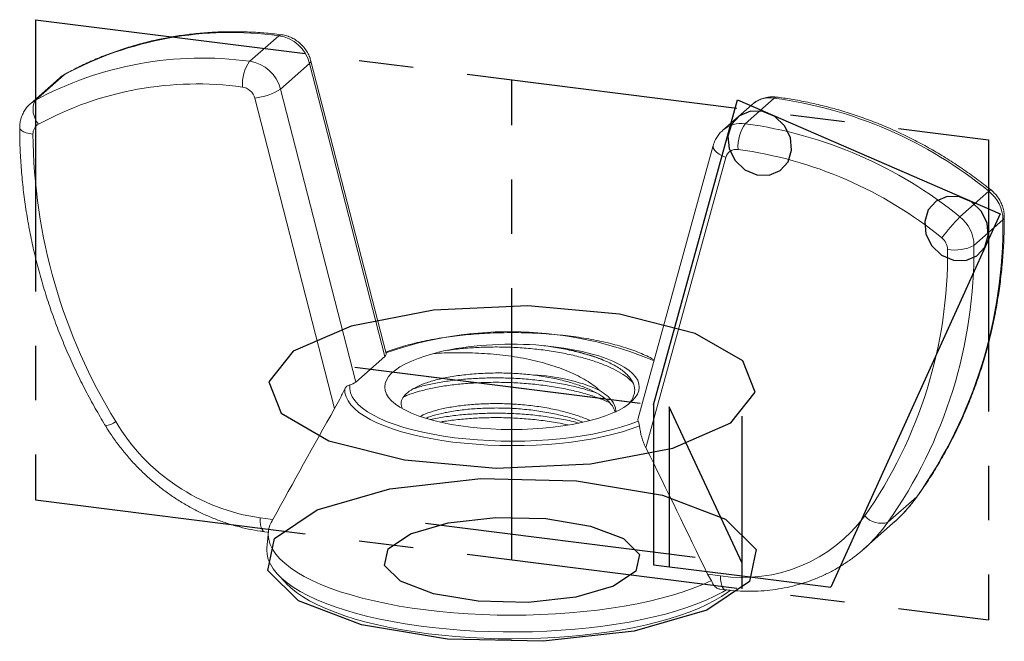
# Model space of a CAD drawing. Header units: millimetres. Extents: x -23 to 23, y -3.8 to 25.2.
import ezdxf

# ---------------------------------------------------------------- set-up
doc = ezdxf.new("R2010")
doc.units = ezdxf.units.MM
doc.linetypes.add('CENTERX2', pattern=[20.32, 12.7, -2.54, 2.54, -2.54])

msp = doc.modelspace()

# ---------------------------------------------------------------- linework, layer by layer
at = {"color": 7, "linetype": 'CENTERX2'}
for p, q in [((-22.263, 25.244), (22.263, 19.634)), ((-22.263, 25.244), (-22.263, 2.805)), ((0, 0), (0, 22.439)), ((22.263, 19.634), (22.263, -2.805)), ((-7.35, 9.004), (7.35, 7.152)), ((-6.615, 8.911), (6.615, 7.245)), ((0, 0), (0, 8.078)), ((7.35, 7.152), (7.35, -0.32)), ((10.757, -0.144), (7.35, 7.152)), ((10.757, -1.355), (10.757, 6.723)), ((-22.263, 2.805), (22.263, -2.805)), ((-4.036, 1.72), (10.757, -0.144))]:
    msp.add_line(p, q, dxfattribs=at)
at = {"color": 7, "linetype": 'Continuous', "lineweight": 15}
for p, q in [((-12.257, 23.3), (-10.902, 24.495)), ((-10.814, 22.002), (-9.458, 23.197)), ((-9.458, 23.197), (-5.937, 9.509)), ((-5.881, 9.645), (-9.396, 23.311)), ((-22.282, 21.474), (-20.927, 22.669)), ((-21.148, 22.513), (-22.503, 21.318)), ((-7.293, 8.314), (-10.814, 22.002)), ((-12.018, 21.579), (-8.287, 7.075)), ((11.2, 21.27), (9.845, 20.074)), ((10.902, 20.382), (12.257, 21.578)), ((9.4, 19.359), (5.881, 6.566)), ((9.985, 18.806), (6.255, 5.242)), ((20.927, 16.03), (22.282, 17.225)), ((21.585, 14.699), (22.941, 15.894)), ((-7.293, 8.314), (-5.937, 9.509)), ((17.565, 1.76), (18.92, 2.955)), ((-11.171, 1.892), (-11.774, 1.968)), ((16.43, 0.504), (17.785, 1.699)), ((-11.555, 1.316), (-11.385, 1.295)), ((-11.382, 1.329), (-11.453, 0.571)), ((-10.942, -0.68), (-10.557, -1.093)), ((9.138, -0.666), (9.741, -0.742)), ((9.692, -1.361), (9.96, -1.394))]:
    msp.add_line(p, q, dxfattribs=at)
at = {"color": 8, "linetype": 'Continuous', "lineweight": 15}
for p, q in [((-20.89, 22.695), (-20.927, 22.669)), ((18.952, 2.99), (18.92, 2.955))]:
    msp.add_line(p, q, dxfattribs=at)
at = {"color": 7, "linetype": 'Continuous'}
for p, q in [((6.615, 7.245), (10.536, 21.502)), ((10.536, 21.502), (22.802, 16.176)), ((22.802, 16.176), (14.9, -1.271)), ((6.615, 7.245), (6.615, -0.228)), ((6.615, -0.228), (10.757, -0.749)), ((10.757, -0.749), (14.9, -1.271))]:
    msp.add_line(p, q, dxfattribs=at)
at = {"color": 8, "linetype": 'Continuous', "lineweight": 15, "flags": 128}
for points in [[(-10.782, 24.543), (-10.835, 24.536), (-10.902, 24.495)], [(-9.396, 23.311), (-9.395, 23.302), (-9.409, 23.253), (-9.458, 23.197)], [(-21.148, 22.513), (-21.071, 22.575), (-20.927, 22.669)], [(12.377, 21.625), (12.323, 21.619), (12.257, 21.578)], [(-22.282, 21.474), (-22.427, 21.38), (-22.506, 21.315)], [(-23.002, 20.195), (-23.002, 20.186), (-22.978, 20.123), (-22.918, 20.064), (-22.824, 20.01), (-22.7, 19.963), (-22.551, 19.924), (-22.383, 19.897)], [(9.4, 19.359), (9.395, 19.308), (9.416, 19.224), (9.472, 19.136), (9.561, 19.047), (9.68, 18.96), (9.823, 18.879), (9.985, 18.806)], [(22.382, 17.286), (22.373, 17.288), (22.338, 17.271), (22.282, 17.225)], [(23.002, 16.007), (22.989, 15.954), (22.941, 15.894)], [(-11.555, 1.316), (-11.565, 1.318), (-11.623, 1.35), (-11.674, 1.417), (-11.717, 1.517), (-11.748, 1.645), (-11.767, 1.798), (-11.774, 1.968)], [(9.96, -1.394), (9.95, -1.393), (9.891, -1.361), (9.84, -1.294), (9.798, -1.194), (9.767, -1.065), (9.747, -0.913), (9.741, -0.742)]]:
    msp.add_lwpolyline(points, dxfattribs=at)
at = {"color": 7, "linetype": 'CENTERX2', "flags": 128}
for points in [[(13.008, 19.734), (12.732, 20.287), (12.281, 20.715), (11.722, 20.955), (11.142, 20.969), (10.629, 20.756), (10.26, 20.347), (10.092, 19.806), (10.15, 19.214), (10.426, 18.662), (10.878, 18.233), (11.436, 17.993), (12.016, 17.979), (12.53, 18.192), (12.898, 18.601), (13.066, 19.142), (13.008, 19.734)], [(22.198, 15.745), (21.922, 16.297), (21.47, 16.726), (20.912, 16.966), (20.332, 16.98), (19.818, 16.766), (19.45, 16.358), (19.282, 15.816), (19.34, 15.224), (19.616, 14.672), (20.067, 14.243), (20.626, 14.004), (21.206, 13.989), (21.719, 14.203), (22.088, 14.611), (22.256, 15.153), (22.198, 15.745)]]:
    msp.add_lwpolyline(points, dxfattribs=at)
at = {"color": 7, "linetype": 'Continuous', "flags": 128}
for points in [[(-11.364, 8.323), (-10.78, 6.855), (-8.556, 5.573), (-5.029, 4.672), (-0.736, 4.29), (3.669, 4.485), (7.515, 5.226), (10.217, 6.402), (11.364, 7.833), (10.78, 9.301), (8.556, 10.583), (5.029, 11.484), (0.736, 11.866), (-3.669, 11.671), (-7.515, 10.93), (-10.217, 9.754), (-11.364, 8.323)], [(9.098, -2.344), (5.714, -3.327), (1.46, -3.802), (-3.016, -3.699), (-7.033, -3.033), (-9.98, -1.905), (-11.407, -0.487), (-11.097, 1.005), (-9.098, 2.344), (-5.714, 3.327), (-1.46, 3.802), (3.016, 3.699), (7.033, 3.033), (9.98, 1.905), (11.407, 0.487), (11.097, -1.005), (9.098, -2.344)], [(4.747, -1.223), (2.981, -1.736), (0.762, -1.984), (-1.574, -1.93), (-3.67, -1.582), (-5.207, -0.994), (-5.951, -0.254), (-5.79, 0.525), (-4.747, 1.223), (-2.981, 1.736), (-0.762, 1.984), (1.574, 1.93), (3.67, 1.582), (5.207, 0.994), (5.951, 0.254), (5.79, -0.525), (4.747, -1.223)]]:
    msp.add_lwpolyline(points, dxfattribs=at)
at = {"color": 7, "linetype": 'Continuous', "lineweight": 15, "flags": 128}
for points in [[(1.961, 9.95), (2.418, 9.89), (2.858, 9.817), (3.278, 9.733), (3.677, 9.637), (4.05, 9.531), (4.396, 9.414), (4.711, 9.289), (4.995, 9.155), (5.244, 9.014), (5.458, 8.867), (5.635, 8.714), (5.773, 8.557), (5.872, 8.397), (5.931, 8.234), (5.949, 8.071), (5.927, 7.907), (5.865, 7.745), (5.762, 7.584), (5.62, 7.428), (5.44, 7.275), (5.223, 7.129), (4.97, 6.988), (4.684, 6.855), (4.365, 6.731), (4.017, 6.615), (3.641, 6.51), (3.241, 6.415), (2.818, 6.332), (2.377, 6.26), (1.919, 6.201), (1.448, 6.155), (0.967, 6.121), (0.479, 6.101), (-0.011, 6.095), (-0.502, 6.102), (-0.989, 6.123), (-1.47, 6.156), (-1.94, 6.203), (-2.398, 6.263), (-2.838, 6.335), (-3.26, 6.419), (-3.659, 6.514), (-4.034, 6.62), (-4.381, 6.736), (-4.698, 6.861), (-4.983, 6.995), (-5.234, 7.135), (-5.449, 7.282), (-5.628, 7.435), (-5.768, 7.592), (-5.868, 7.752), (-5.929, 7.915), (-5.949, 8.078), (-5.929, 8.242), (-5.868, 8.404), (-5.767, 8.564), (-5.627, 8.721), (-5.449, 8.874), (-5.234, 9.021), (-4.982, 9.162), (-4.697, 9.295), (-4.38, 9.42), (-4.033, 9.536), (-3.659, 9.642)], [(5.956, 6.259), (5.575, 6.12), (5.166, 5.991), (4.729, 5.872), (4.268, 5.763), (3.784, 5.666), (3.281, 5.581), (2.76, 5.508), (2.225, 5.448), (1.679, 5.401), (1.124, 5.368), (0.562, 5.347), (-0.002, 5.341), (-0.566, 5.347), (-1.127, 5.368), (-1.682, 5.402), (-2.228, 5.449), (-2.763, 5.509), (-3.283, 5.582), (-3.787, 5.667), (-4.27, 5.764), (-4.732, 5.872), (-5.168, 5.991), (-5.578, 6.121), (-5.958, 6.26), (-6.308, 6.408), (-6.624, 6.563), (-6.906, 6.726), (-7.152, 6.896), (-7.361, 7.07), (-7.531, 7.25), (-7.662, 7.433), (-7.753, 7.618), (-7.804, 7.806), (-7.814, 7.994)], [(-7.582, 8.181), (-7.584, 7.995), (-7.545, 7.81), (-7.466, 7.626), (-7.346, 7.444), (-7.186, 7.266), (-6.988, 7.092), (-6.752, 6.924), (-6.479, 6.761), (-6.171, 6.606), (-5.83, 6.459), (-5.457, 6.321), (-5.055, 6.192), (-4.626, 6.073), (-4.171, 5.965), (-3.694, 5.869), (-3.197, 5.784), (-2.683, 5.712), (-2.154, 5.653), (-1.614, 5.606), (-1.064, 5.574), (-0.509, 5.554), (0.048, 5.549), (0.606, 5.557), (1.16, 5.578), (1.708, 5.614), (2.246, 5.662), (2.773, 5.724), (3.284, 5.798), (3.778, 5.884), (4.251, 5.983), (4.702, 6.093), (5.127, 6.213), (5.524, 6.344), (5.891, 6.484)], [(5.891, 6.484), (5.877, 6.539), (5.881, 6.566)], [(-11.317, 1.632), (-11.373, 1.405), (-11.387, 1.177), (-11.36, 0.95), (-11.293, 0.723), (-11.185, 0.498), (-11.036, 0.276), (-10.848, 0.057), (-10.62, -0.158), (-10.355, -0.368), (-10.052, -0.572), (-9.713, -0.77), (-9.339, -0.96), (-8.931, -1.143), (-8.491, -1.318), (-8.021, -1.483), (-7.521, -1.638), (-6.995, -1.784), (-6.443, -1.918), (-5.869, -2.041), (-5.273, -2.153), (-4.658, -2.252), (-4.026, -2.339), (-3.38, -2.413), (-2.722, -2.474), (-2.053, -2.522), (-1.378, -2.556), (-0.697, -2.577), (-0.014, -2.584), (0.669, -2.578), (1.349, -2.557), (2.025, -2.524), (2.694, -2.476), (3.353, -2.416), (3.999, -2.342), (4.632, -2.256), (5.247, -2.157), (5.844, -2.046), (6.42, -1.923), (6.973, -1.789), (7.5, -1.645), (8, -1.49), (8.472, -1.325), (8.913, -1.151), (9.322, -0.968)], [(-11.453, 0.571), (-11.458, 0.474), (-11.442, 0.248), (-11.385, 0.023), (-11.289, -0.201), (-11.153, -0.423), (-10.977, -0.642), (-10.764, -0.857), (-10.512, -1.067), (-10.223, -1.272), (-9.899, -1.471), (-9.54, -1.663), (-9.147, -1.848), (-8.722, -2.024), (-8.267, -2.192), (-7.782, -2.351), (-7.27, -2.499), (-6.733, -2.638), (-6.172, -2.765), (-5.589, -2.881), (-4.987, -2.986), (-4.367, -3.078), (-3.732, -3.158), (-3.083, -3.226), (-2.424, -3.28), (-1.756, -3.322), (-1.083, -3.35), (-0.405, -3.364), (0.274, -3.366), (0.952, -3.353), (1.627, -3.328), (2.296, -3.289), (2.957, -3.237), (3.608, -3.172), (4.245, -3.095), (4.868, -3.005), (5.474, -2.903), (6.061, -2.789), (6.626, -2.663), (7.169, -2.527), (7.686, -2.38), (8.175, -2.223), (8.637, -2.057), (9.068, -1.882), (9.467, -1.699), (9.832, -1.508), (10.017, -1.402)], [(10.2, -1.421), (10.086, -1.509), (9.795, -1.709), (9.467, -1.903), (9.105, -2.09), (8.71, -2.269), (8.283, -2.441), (7.826, -2.603), (7.34, -2.756), (6.828, -2.898), (6.29, -3.03), (5.73, -3.151), (5.149, -3.261), (4.548, -3.359), (3.932, -3.444), (3.301, -3.517), (2.658, -3.577), (2.005, -3.624), (1.345, -3.658), (0.68, -3.678), (0.012, -3.685), (-0.655, -3.679), (-1.32, -3.659), (-1.981, -3.625), (-2.634, -3.579), (-3.277, -3.519), (-3.909, -3.447), (-4.526, -3.362), (-5.127, -3.265), (-5.709, -3.156), (-6.27, -3.035), (-6.808, -2.903), (-7.322, -2.761), (-7.808, -2.609), (-8.267, -2.447), (-8.695, -2.276), (-9.091, -2.097), (-9.454, -1.91), (-9.783, -1.716), (-10.076, -1.516), (-10.332, -1.311), (-10.551, -1.1), (-10.557, -1.093)]]:
    msp.add_lwpolyline(points, dxfattribs=at)
at = {"color": 7, "linetype": 'Continuous', "lineweight": 15}
for centre, radius, start, end in [((-13.12, 8.241), 16.405, 82.2294, 118.4181), ((-11.158, 22.759), 1.755, 14.4541, 81.6106), ((-14.48, 7.073), 16.378, 82.1993, 118.4482), ((-10.713, 22.216), 1.887, 144.9309, 183.5931), ((-12.513, 21.564), 1.755, 14.4541, 81.6106), ((-14.705, 6.671), 15.571, 82.2127, 118.4348), ((-12.698, 21.403), 0.702, 14.4541, 81.6106), ((-12.325, 24.374), 2.812, 276.2494, 302.4933), ((-21.344, 21.044), 1.032, 155.3557, 221.2826), ((9.581, 1.693), 20.064, 50.7282, 82.337), ((-21.86, 19.909), 0.523, 119.7294, 181.3293), ((12.446, 19.298), 1.887, 144.9309, 183.5931), ((8.214, 0.47), 20.093, 50.7513, 82.3139), ((3.622, 20.115), 26.005, 180.482, 211.6673), ((10.484, 18.67), 0.516, 81.1765, 164.6619), ((8.015, 0.275), 19.076, 50.741, 82.3242), ((21.204, 15.864), 1.737, 1.0005, 51.6392), ((0.841, 15.667), 22.101, 324.8893, 0.589), ((26.264, 10.625), 7.596, 134.6435, 144.4185), ((19.849, 14.668), 1.737, 1.0005, 51.6392), ((19.655, 14.501), 0.695, 1.0005, 51.6392), ((-0.929, 14.294), 21.28, 324.8893, 0.589), ((-0.514, 14.472), 22.101, 324.8893, 0.589), ((20.703, 16.366), 1.887, 259.2261, 297.8883), ((0.002, -6.513), 16.595, 85.1777, 101.1073), ((-6.011, 9.62), 0.133, 303.8255, 11.1753), ((-7.739, 8.905), 0.741, 282.2261, 307.0211), ((0.693, 0.206), 8.44, 66.3727, 87.8968), ((-10.437, 11.269), 9.397, 210.7635, 261.8245), ((10.787, 6.253), 7.073, 261.4977, 323.5882), ((17.251, 2.751), 1.039, 222.0485, 287.5987)]:
    msp.add_arc(centre, radius, start, end, dxfattribs=at)
at = {"color": 8, "linetype": 'Continuous', "lineweight": 15}
for centre, radius, start, end in [((12.067, 20.264), 1.327, 81.763, 130.7398), ((10.713, 19.062), 1.334, 81.8895, 130.3041), ((-0.101, -6.663), 17.33, 67.1277, 109.5176), ((-19.151, 7.327), 1.074, 278.4772, 306.4691), ((12.824, 7.323), 7.5, 311.4194, 324.3786), ((11.468, 6.128), 7.5, 311.4731, 324.3786)]:
    msp.add_arc(centre, radius, start, end, dxfattribs=at)
at = {"color": 7, "linetype": 'Continuous', "lineweight": 15}
for points, knots in [([(-10.782, 24.543), (-10.922, 24.559), (-11.321, 24.607), (-11.981, 24.659), (-12.758, 24.688), (-13.532, 24.682), (-14.301, 24.642), (-15.064, 24.567), (-15.819, 24.459), (-16.564, 24.316), (-17.298, 24.14), (-18.021, 23.931), (-18.73, 23.689), (-19.424, 23.415), (-20.09, 23.114), (-20.575, 22.868), (-20.835, 22.725), (-20.89, 22.695)], [0, 0, 0, 0, 0.0392857, 0.1122446, 0.1851901, 0.2581077, 0.3309955, 0.4038521, 0.4766759, 0.5494662, 0.6222225, 0.6949448, 0.7676335, 0.8402898, 0.9129155, 0.9816582, 1, 1, 1, 1]), ([(-9.396, 23.311), (-9.414, 23.371), (-9.454, 23.507), (-9.549, 23.708), (-9.681, 23.909), (-9.842, 24.09), (-10.028, 24.248), (-10.235, 24.377), (-10.46, 24.473), (-10.645, 24.523), (-10.753, 24.539), (-10.782, 24.543)], [0, 0, 0, 0, 0.095054, 0.216005, 0.337735, 0.460359, 0.583737, 0.707629, 0.831783, 0.955883, 1, 1, 1, 1]), ([(-20.89, 22.695), (-20.949, 22.661), (-21.04, 22.607), (-21.118, 22.535), (-21.145, 22.509)], [0, 0, 0, 0, 0.642154, 1, 1, 1, 1]), ([(12.377, 21.625), (12.312, 21.631), (12.169, 21.644), (11.946, 21.624), (11.715, 21.57), (11.499, 21.479), (11.326, 21.378), (11.237, 21.297), (11.205, 21.268)], [0, 0, 0, 0, 0.152509, 0.340942, 0.528259, 0.713762, 0.897465, 1, 1, 1, 1]), ([(22.382, 17.286), (22.266, 17.378), (21.935, 17.641), (21.373, 18.056), (20.693, 18.521), (19.996, 18.958), (19.285, 19.366), (18.56, 19.743), (17.824, 20.091), (17.077, 20.407), (16.321, 20.691), (15.558, 20.944), (14.788, 21.163), (14.013, 21.349), (13.249, 21.499), (12.703, 21.583), (12.417, 21.62), (12.377, 21.625)], [0, 0, 0, 0, 0.0393094, 0.1126774, 0.1860489, 0.2594168, 0.33278, 0.4061373, 0.4794873, 0.5528284, 0.6261592, 0.6994777, 0.7727822, 0.8460706, 0.9193408, 0.9886942, 1, 1, 1, 1]), ([(-22.504, 21.311), (-22.532, 21.287), (-22.619, 21.214), (-22.736, 21.065), (-22.853, 20.869), (-22.937, 20.657), (-22.992, 20.432), (-22.999, 20.275), (-23.002, 20.196)], [0, 0, 0, 0, 0.088697, 0.26989, 0.450251, 0.630326, 0.810663, 1, 1, 1, 1]), ([(-23.002, 20.196), (-23.001, 20.033), (-22.999, 19.567), (-22.968, 18.794), (-22.9, 17.878), (-22.798, 16.961), (-22.662, 16.045), (-22.493, 15.13), (-22.291, 14.218), (-22.057, 13.31), (-21.79, 12.408), (-21.491, 11.513), (-21.16, 10.625), (-20.798, 9.747), (-20.406, 8.879), (-19.984, 8.023), (-19.539, 7.195), (-19.202, 6.612), (-19.019, 6.308), (-18.992, 6.264)], [0, 0, 0, 0, 0.0341814, 0.098041, 0.1619102, 0.2257922, 0.2896862, 0.3535911, 0.417506, 0.4814301, 0.5453624, 0.6093022, 0.6732487, 0.7372012, 0.801159, 0.8651215, 0.9290882, 0.9896995, 1, 1, 1, 1]), ([(9.854, 20.076), (9.827, 20.054), (9.741, 19.983), (9.623, 19.836), (9.503, 19.643), (9.435, 19.479), (9.407, 19.383), (9.4, 19.359)], [0, 0, 0, 0, 0.122998, 0.387823, 0.651385, 0.914461, 1, 1, 1, 1]), ([(23.002, 16.007), (23, 16.071), (22.995, 16.212), (22.951, 16.429), (22.873, 16.652), (22.762, 16.864), (22.621, 17.059), (22.489, 17.197), (22.404, 17.267), (22.382, 17.286)], [0, 0, 0, 0, 0.130684, 0.290283, 0.450924, 0.612937, 0.776239, 0.940685, 1, 1, 1, 1]), ([(18.952, 2.99), (19.041, 3.116), (19.295, 3.475), (19.692, 4.085), (20.134, 4.825), (20.545, 5.584), (20.927, 6.363), (21.278, 7.159), (21.597, 7.971), (21.885, 8.798), (22.141, 9.64), (22.364, 10.495), (22.554, 11.361), (22.712, 12.238), (22.836, 13.125), (22.927, 14.019), (22.983, 14.905), (23.001, 15.569), (23.002, 15.932), (23.002, 16.007)], [0, 0, 0, 0, 0.03418, 0.097626, 0.161082, 0.224551, 0.288036, 0.351536, 0.415054, 0.478589, 0.542143, 0.605715, 0.669305, 0.732914, 0.796541, 0.860186, 0.923847, 0.984202, 1, 1, 1, 1]), ([(6.647, 9.349), (6.607, 9.373), (6.474, 9.45), (6.217, 9.571), (5.879, 9.715), (5.512, 9.849), (5.122, 9.973), (4.709, 10.087), (4.276, 10.191), (3.823, 10.284), (3.353, 10.367), (2.868, 10.439), (2.371, 10.499), (1.863, 10.547), (1.346, 10.584), (0.824, 10.609), (0.297, 10.622), (-0.23, 10.623), (-0.757, 10.611), (-1.28, 10.588), (-1.797, 10.553), (-2.306, 10.506), (-2.805, 10.447), (-3.291, 10.377), (-3.762, 10.296), (-4.216, 10.204), (-4.652, 10.102), (-5.067, 9.989), (-5.458, 9.866), (-5.732, 9.77), (-5.871, 9.714), (-5.896, 9.704)], [0, 0, 0, 0, 0.0158116, 0.0525724, 0.089208, 0.12572, 0.1621221, 0.1984316, 0.2346646, 0.2708353, 0.3069557, 0.343036, 0.3790843, 0.4151079, 0.4511128, 0.4871043, 0.5230872, 0.5590659, 0.5950445, 0.6310261, 0.6670149, 0.7030153, 0.7390322, 0.7750712, 0.8111387, 0.847242, 0.8833901, 0.9195935, 0.9558651, 0.9922201, 1, 1, 1, 1]), ([(-3.659, 9.642), (-3.335, 9.666), (-2.998, 9.68), (-2.473, 9.684), (-2.295, 9.683), (-1.931, 9.675), (-1.746, 9.669), (-1.188, 9.641), (-0.815, 9.614), (-0.068, 9.528), (0.311, 9.468), (1.038, 9.32), (1.388, 9.232), (1.893, 9.08), (2.059, 9.025), (2.376, 8.912), (2.679, 8.793), (2.958, 8.664), (3.224, 8.529), (3.351, 8.46), (3.706, 8.245), (3.911, 8.099), (4.076, 7.939)], [0, 0, 0, 0, 0.125, 0.125, 0.1875, 0.1875, 0.25, 0.25, 0.375, 0.375, 0.5, 0.5, 0.625, 0.625, 0.6875, 0.6875, 0.75, 0.8125, 0.8125, 0.875, 0.875, 1, 1, 1, 1]), ([(5.658, 8.264), (5.595, 8.332), (5.446, 8.493), (5.103, 8.73), (4.656, 8.97), (4.131, 9.189), (3.53, 9.389), (2.857, 9.566), (2.128, 9.714), (1.36, 9.828), (0.575, 9.906), (-0.205, 9.948), (-0.972, 9.954), (-1.722, 9.927), (-2.475, 9.871), (-2.948, 9.805), (-3.195, 9.771)], [0, 0, 0, 0, 0.052561, 0.125009, 0.195606, 0.266203, 0.338651, 0.412388, 0.486787, 0.561186, 0.634923, 0.707371, 0.777968, 0.848565, 0.921013, 1, 1, 1, 1]), ([(4.456, 9.251), (4.348, 9.298), (4.067, 9.42), (3.528, 9.595), (2.858, 9.772), (2.142, 9.918), (1.641, 9.989), (1.397, 10.023)], [0, 0, 0, 0, 0.134181, 0.349848, 0.569351, 0.790825, 1, 1, 1, 1]), ([(5.437, 7.279), (5.442, 7.284), (5.556, 7.394), (5.655, 7.569), (5.727, 7.796), (5.738, 7.97), (5.711, 8.144), (5.643, 8.319), (5.534, 8.492), (5.385, 8.662), (5.199, 8.825), (4.977, 8.982), (4.716, 9.132), (4.324, 9.322), (3.87, 9.495), (3.365, 9.649), (2.94, 9.76), (2.474, 9.863), (2.132, 9.921), (1.961, 9.95)], [0, 0, 0, 0, 0.005115, 0.110195, 0.164226, 0.218258, 0.272193, 0.326128, 0.381631, 0.437133, 0.491068, 0.545003, 0.600502, 0.656004, 0.764075, 0.819633, 0.875191, 0.937324, 1, 1, 1, 1]), ([(1.003, 8.641), (0.762, 8.665), (0.275, 8.716), (-0.493, 8.743), (-1.282, 8.729), (-2.065, 8.673), (-2.811, 8.575), (-3.486, 8.436), (-4.074, 8.26), (-4.547, 8.054), (-4.899, 7.82), (-5.116, 7.572), (-5.207, 7.323), (-5.15, 7.16), (-5.123, 7.083)], [0, 0, 0, 0, 0.074976, 0.151761, 0.233631, 0.317734, 0.402094, 0.488861, 0.573866, 0.661335, 0.746338, 0.833697, 0.920718, 1, 1, 1, 1]), ([(4.537, 7.361), (4.403, 7.419), (4.096, 7.554), (3.529, 7.739), (2.858, 7.916), (2.128, 8.064), (1.36, 8.178), (0.575, 8.256), (-0.206, 8.298), (-0.972, 8.304), (-1.722, 8.277), (-2.455, 8.221), (-3.158, 8.133), (-3.812, 8.015), (-4.393, 7.868), (-4.81, 7.735), (-4.999, 7.645), (-5.052, 7.619)], [0, 0, 0, 0, 0.054149, 0.124071, 0.195239, 0.267044, 0.33885, 0.410017, 0.47994, 0.548077, 0.616213, 0.686136, 0.757303, 0.829109, 0.900915, 0.972082, 1, 1, 1, 1]), ([(3.954, 7.797), (3.813, 7.845), (3.472, 7.964), (2.856, 8.122), (2.128, 8.27), (1.36, 8.384), (0.575, 8.462), (-0.206, 8.504), (-0.972, 8.51), (-1.722, 8.484), (-2.455, 8.427), (-3.159, 8.339), (-3.808, 8.22), (-4.298, 8.104), (-4.538, 8.02), (-4.611, 7.994)], [0, 0, 0, 0, 0.0582393, 0.1411022, 0.2247088, 0.3083154, 0.3911782, 0.4725925, 0.5519268, 0.6312611, 0.7126754, 0.7955382, 0.8791448, 0.9627515, 1, 1, 1, 1]), ([(4.821, 6.926), (4.784, 7.018), (4.707, 7.208), (4.442, 7.484), (4.076, 7.746), (3.615, 7.98), (3.066, 8.193), (2.431, 8.38), (1.738, 8.535), (1.244, 8.606), (1.003, 8.641)], [0, 0, 0, 0, 0.117452, 0.245982, 0.37182, 0.494119, 0.618739, 0.74654, 0.875993, 1, 1, 1, 1]), ([(-8.287, 7.075), (-8.209, 7.213), (-8.128, 7.363), (-7.969, 7.673), (-7.891, 7.831), (-7.814, 7.994)], [0, 0, 0, 0, 0.5, 0.5, 1, 1, 1, 1]), ([(-7.582, 8.181), (-7.625, 8.17), (-7.67, 8.149), (-7.753, 8.086), (-7.79, 8.044), (-7.814, 7.994)], [0, 0, 0, 0, 0.5, 0.5, 1, 1, 1, 1]), ([(4.85, 6.899), (4.85, 6.968), (4.849, 7.138), (4.705, 7.405), (4.453, 7.687), (4.199, 7.857), (4.076, 7.939)], [0, 0, 0, 0, 0.18832, 0.466703, 0.742703, 1, 1, 1, 1]), ([(3.64, 6.513), (3.628, 6.519), (3.464, 6.604), (3.06, 6.747), (2.433, 6.937), (1.726, 7.091), (0.978, 7.207), (0.214, 7.281), (-0.541, 7.311), (-1.279, 7.301), (-1.994, 7.257), (-2.673, 7.176), (-3.292, 7.062), (-3.815, 6.914), (-4.148, 6.794), (-4.272, 6.718), (-4.29, 6.707)], [0, 0, 0, 0, 0.006274, 0.086281, 0.168331, 0.251443, 0.334554, 0.416604, 0.496611, 0.57513, 0.655919, 0.738438, 0.821668, 0.904541, 0.986014, 1, 1, 1, 1]), ([(3.312, 6.439), (3.229, 6.472), (2.963, 6.578), (2.429, 6.729), (1.728, 6.885), (0.978, 7.001), (0.214, 7.075), (-0.541, 7.105), (-1.279, 7.095), (-1.994, 7.051), (-2.674, 6.971), (-3.287, 6.854), (-3.741, 6.737), (-3.948, 6.65), (-4.014, 6.622)], [0, 0, 0, 0, 0.041478, 0.133177, 0.226062, 0.318946, 0.410645, 0.500061, 0.587813, 0.678103, 0.770325, 0.863343, 0.955962, 1, 1, 1, 1]), ([(3.122, 6.395), (3.033, 6.42), (2.719, 6.505), (2.125, 6.619), (1.361, 6.735), (0.575, 6.812), (-0.205, 6.854), (-0.972, 6.86), (-1.722, 6.834), (-2.456, 6.778), (-3.153, 6.687), (-3.609, 6.614), (-3.807, 6.564), (-3.811, 6.564)], [0, 0, 0, 0, 0.0431938, 0.1513571, 0.2595203, 0.3667212, 0.4720482, 0.5746842, 0.6773202, 0.7826471, 0.8898481, 0.9980113, 1, 1, 1, 1]), ([(2.628, 6.306), (2.461, 6.341), (2.053, 6.428), (1.359, 6.527), (0.576, 6.606), (-0.206, 6.648), (-0.972, 6.654), (-1.723, 6.628), (-2.452, 6.57), (-3, 6.507), (-3.279, 6.455), (-3.344, 6.443)], [0, 0, 0, 0, 0.0886987, 0.2165078, 0.3431799, 0.4676376, 0.5889156, 0.7101935, 0.8346513, 0.9613233, 1, 1, 1, 1]), ([(5.956, 6.259), (5.95, 6.313), (5.938, 6.361), (5.913, 6.438), (5.901, 6.466), (5.891, 6.484)], [0, 0, 0, 0, 0.5, 0.5, 1, 1, 1, 1]), ([(-18.992, 6.264), (-18.936, 6.174), (-18.777, 5.916), (-18.492, 5.506), (-18.132, 5.04), (-17.747, 4.594), (-17.338, 4.171), (-16.906, 3.77), (-16.454, 3.395), (-15.983, 3.046), (-15.495, 2.724), (-14.991, 2.431), (-14.474, 2.169), (-13.945, 1.937), (-13.407, 1.738), (-12.862, 1.571), (-12.311, 1.438), (-11.874, 1.359), (-11.622, 1.325), (-11.555, 1.316)], [0, 0, 0, 0, 0.034343, 0.0972117, 0.1600934, 0.2229849, 0.2858836, 0.3487866, 0.4116909, 0.474594, 0.5374927, 0.6003835, 0.6632622, 0.7261242, 0.7889642, 0.8517763, 0.914554, 0.9772905, 1, 1, 1, 1]), ([(5.956, 6.259), (5.976, 6.084), (6.012, 5.911), (6.111, 5.57), (6.176, 5.4), (6.255, 5.242)], [0, 0, 0, 0, 0.5, 0.5, 1, 1, 1, 1]), ([(17.763, 1.685), (17.853, 1.764), (18.075, 1.958), (18.4, 2.299), (18.705, 2.656), (18.881, 2.894), (18.952, 2.99)], [0, 0, 0, 0, 0.2038037, 0.5007006, 0.7975961, 1, 1, 1, 1]), ([(9.96, -1.394), (10.062, -1.406), (10.349, -1.439), (10.82, -1.467), (11.372, -1.466), (11.919, -1.431), (12.459, -1.361), (12.99, -1.257), (13.51, -1.119), (14.017, -0.948), (14.508, -0.745), (14.983, -0.51), (15.439, -0.245), (15.874, 0.052), (16.206, 0.305), (16.384, 0.467), (16.433, 0.512)], [0, 0, 0, 0, 0.042912, 0.120692, 0.19843, 0.276083, 0.353645, 0.431113, 0.508484, 0.585759, 0.66294, 0.740036, 0.817056, 0.894012, 0.970921, 1, 1, 1, 1]), ([(9.692, -1.358), (9.638, -1.342), (9.524, -1.31), (9.397, -1.155), (9.343, -1.019), (9.322, -0.968)], [0, 0, 0, 0, 0.3682951, 0.7644322, 1, 1, 1, 1])]:
    msp.add_open_spline(points, degree=3, knots=knots, dxfattribs=at)
for points in [[(-3.659, 9.642), (-3.511, 9.687), (-3.356, 9.73), (-3.195, 9.771)], [(1.397, 10.023), (1.59, 10.002), (1.778, 9.978), (1.961, 9.95)], [(-11.171, 1.892), (-10.219, 3.626), (-9.262, 5.356), (-8.287, 7.075)], [(6.255, 5.242), (7.229, 3.278), (8.186, 1.307), (9.138, -0.666)], [(-11.317, 1.632), (-11.273, 1.709), (-11.224, 1.796), (-11.171, 1.892)], [(9.138, -0.666), (9.191, -0.776), (9.253, -0.877), (9.322, -0.968)]]:
    msp.add_open_spline(points, degree=3, dxfattribs=at)

doc.saveas('drawing.dxf')
